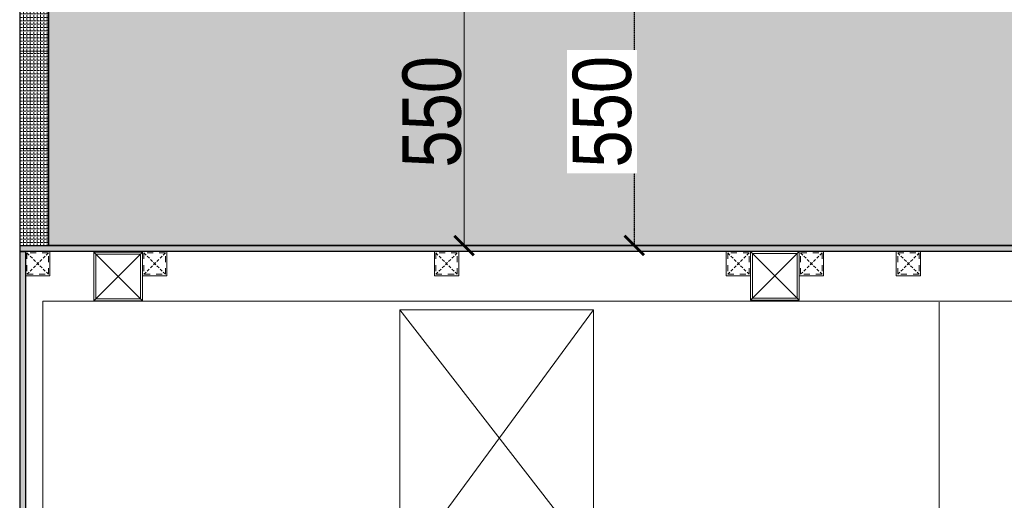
# Model space of a CAD drawing. Header units: millimetres. Extents: x -106827 to 92813, y -35754 to 7831.
# Tile 120 of 160: x -3996 to -1972, y -23740 to -22752. Entities that reach past the tile are written whole.
import ezdxf
from ezdxf.xclip import XClip

# ---------------------------------------------------------------- set-up
doc = ezdxf.new("R2010")
doc.units = ezdxf.units.MM
doc.header["$XCLIPFRAME"] = 2
doc.header["$PDMODE"] = 35
for name, pattern in [('General Arrangement Plan$0$( Hidden )', [0.375, 0.25, -0.125]), ('General Arrangement Plan$1$.5', [2, 0.5, -0.5, 0.5, -0.5]), ('General Arrangement Plan$1$CORES & SETBACK$0$HIDDEN', [0.375, 0.25, -0.125]), ('HIDDEN', [0.375, 0.25, -0.125])]:
    doc.linetypes.add(name, pattern=pattern)
for name, color, linetype in [('A-ANNO-DIMS-30', 7, 'Continuous'), ('General Arrangement Plan$1$12-ply', 160, 'Continuous'), ('IFF-35 HEAVY', 100, 'Continuous'), ('M-HVAC-INSULATION', 7, 'Continuous')]:
    doc.layers.add(name, color=color, linetype=linetype)
for name, color, linetype, lineweight in [('General Arrangement Plan$0$DIM', 7, 'Continuous', 13), ('General Arrangement Plan$1$A-WALL', 113, 'Continuous', 9), ('General Arrangement Plan$1$glass partition', 132, 'Continuous', 0), ('General Arrangement Plan$1$Wall Hatch', 8, 'Continuous', 0)]:
    doc.layers.add(name, color=color, linetype=linetype, lineweight=lineweight)
doc.layers.add('General Arrangement Plan$1$MS', color=7, linetype='Continuous', lineweight=0, true_color=0x3c5977)
doc.styles.add('General Arrangement Plan$1$Standard', font='ARIALN.TTF')
doc.styles.get("Standard").update_dxf_attribs({"font": 'ARIALN.TTF'})
doc.dimstyles.new('General Arrangement Plan$1$TFS-Dim', dxfattribs={"dimtxt": 120, "dimasz": 40, "dimexe": 25, "dimexo": 25, "dimgap": 4.5, "dimtad": 1, "dimdec": 0, "dimzin": 0, "dimdsep": 46, "dimtxsty": 'General Arrangement Plan$1$Standard', "dimblk": 'General Arrangement Plan$1$_ArchTick', "dimcen": 0.09, "dimdle": 2, "dimclrd": 256, "dimclre": 8, "dimadec": 0, "dimazin": 0, "dimtfac": 1, "dimtdec": 0, "dimtofl": 0, "dimtmove": 1, "dimatfit": 3, "dimfxl": 1, "dimtolj": 1, "dimtzin": 0, "dimlwd": -1, "dimlwe": -1, "dimarcsym": 0})
doc.dimstyles.new('TFS-Dim', dxfattribs={"dimtxt": 120, "dimasz": 40, "dimexe": 25, "dimexo": 25, "dimgap": 4.5, "dimtad": 1, "dimdec": 0, "dimzin": 0, "dimdsep": 46, "dimtxsty": 'Standard', "dimblk": 'ARCHTICK', "dimcen": 0.09, "dimdle": 2, "dimclrd": 256, "dimclre": 8, "dimadec": 0, "dimazin": 0, "dimtfac": 1, "dimtdec": 0, "dimtofl": 0, "dimtmove": 1, "dimatfit": 3, "dimfxl": 1, "dimtolj": 1, "dimtzin": 0, "dimlwd": -1, "dimlwe": -1, "dimarcsym": 0})

# ---------------------------------------------------------------- blocks, each defined once
blk = doc.blocks.new('General Arrangement Plan$1$EAFERGV')
at = {"lineweight": 20}
for points in [[(479.8, 372.1), (-31.5, -24.5)], [(-31.5, 372.1), (479.8, -3.6)], [(1272.8, 372.1), (1794.5, -24.5)], [(1794.5, 372.1), (1272.8, -3.6)]]:
    blk.add_lwpolyline(points, dxfattribs=at)
for points in [[(-31.5, 372.1), (-31.5, -24.5), (479.8, -24.5), (479.8, 372.1)], [(1794.5, 372.1), (1794.5, -24.5), (1272.8, -24.5), (1272.8, 372.1)]]:
    blk.add_lwpolyline(points, close=True, dxfattribs=at)
blk = doc.blocks.new('General Arrangement Plan$1$EFVRFEVREV')
blk.add_blockref('General Arrangement Plan$1$EAFERGV', (-648, 786.2))
blk = doc.blocks.new('General Arrangement Plan$1$_ArchTick')
at = {"color": 0, "linetype": 'ByBlock', "const_width": 0.15}
blk.add_lwpolyline([(-0.5, -0.5), (0.5, 0.5)], dxfattribs=at)
blk = doc.blocks.new('*D268')
at = {"layer": 'Defpoints', "color": 0}
for p in [(913.6, 6465.8), (913.6, 5915.8), (961.8, 5915.8)]:
    blk.add_point(p, dxfattribs=at)
at = {"layer": 'General Arrangement Plan$0$DIM', "color": 8, "linetype": 'General Arrangement Plan$0$( Hidden )'}
for p, q in [((938.6, 6465.8), (986.8, 6465.8)), ((938.6, 5915.8), (986.8, 5915.8))]:
    blk.add_line(p, q, dxfattribs=at)
at = {"layer": 'General Arrangement Plan$0$DIM', "color": 8}
blk.add_line((961.8, 6467.8), (961.8, 5913.8), dxfattribs=at)
at = {"layer": 'General Arrangement Plan$0$DIM', "color": 8, "xscale": 40, "yscale": 40, "zscale": 40}
for p, rotation in [((961.8, 6465.8), 90), ((961.8, 5915.8), 270)]:
    blk.add_blockref('General Arrangement Plan$1$_ArchTick', p, dxfattribs=dict(at, rotation=rotation))
at = {"layer": 'General Arrangement Plan$0$DIM', "color": 0, "insert": (896, 6190.8), "char_height": 120, "attachment_point": 5, "rotation": 90, "style": 'General Arrangement Plan$1$Standard'}
blk.add_mtext('\\A1;550', dxfattribs=at)
blk = doc.blocks.new('General Arrangement Plan$1$A$C0642dd72')
at = {"layer": 'General Arrangement Plan$1$MS', "ltscale": 10}
for p, q in [((0, 4778.5), (100, 4878.5)), ((100, 4778.5), (0, 4878.5)), ((1350.1, 4780), (1450.1, 4880)), ((1450.1, 4780), (1350.1, 4880))]:
    blk.add_line(p, q, dxfattribs=at)
for points in [[(0, 4778.5), (100, 4778.5), (100, 4878.5), (0, 4878.5)], [(1350.1, 4780), (1450.1, 4780), (1450.1, 4880), (1350.1, 4880)], [(4, 4782.5), (96, 4782.5), (96, 4874.5), (4, 4874.5)], [(1354.1, 4784), (1446.1, 4784), (1446.1, 4876), (1354.1, 4876)]]:
    blk.add_lwpolyline(points, close=True, dxfattribs=at)
blk = doc.blocks.new('*U241')
at = {"layer": 'General Arrangement Plan$1$12-ply', "true_color": 0x939598}
h = blk.add_hatch(dxfattribs=at)
h.set_pattern_fill('ANSI35', color=252, scale=2.5, angle=180)
h.set_pattern_definition([(225, (0, 10641.787), (11.22532015, -11.22532015), []), (225, (-11.225, 10641.787), (11.22532015, -11.22532015), [19.84375, -3.96875, 0, -3.96875])])
h.paths.add_polyline_path([(2694431.8, -796398.7), (2694419.8, -796398.7), (2694419.8, -801175.5), (2694431.8, -801175.5)])
at = {"layer": 'General Arrangement Plan$1$12-ply'}
blk.add_lwpolyline([(2694419.8, -796398.7), (2694431.8, -796398.7), (2694431.8, -801175.5), (2694419.8, -801175.5)], close=True, dxfattribs=at)
blk = doc.blocks.new('*U243')
at = {"layer": 'General Arrangement Plan$1$12-ply', "true_color": 0x939598}
h = blk.add_hatch(dxfattribs=at)
h.set_pattern_fill('ANSI35', color=252, scale=2.5, angle=180)
h.set_pattern_definition([(225, (0, 4722.52), (11.22532015, -11.22532015), []), (225, (-11.225, 4722.52), (11.22532015, -11.22532015), [19.84375, -3.96875, 0, -3.96875])])
h.paths.add_polyline_path([(2694431.8, -800711.5), (2694419.8, -800711.5), (2694419.8, -802781.9), (2694431.8, -802781.9)])
at = {"layer": 'General Arrangement Plan$1$12-ply'}
blk.add_lwpolyline([(2694419.8, -800711.5), (2694431.8, -800711.5), (2694431.8, -802781.9), (2694419.8, -802781.9)], close=True, dxfattribs=at)
blk = doc.blocks.new('General Arrangement Plan$1$A$C25013FFA')
at = {"layer": 'General Arrangement Plan$1$MS', "linetype": 'General Arrangement Plan$1$CORES & SETBACK$0$HIDDEN', "ltscale": 25}
for p, q in [((-9, 60), (35, 16)), ((35, 60), (-9, 16))]:
    blk.add_line(p, q, dxfattribs=at)
at = {"layer": 'General Arrangement Plan$1$MS', "ltscale": 25}
blk.add_lwpolyline([(-12, 13), (38, 13), (38, 63), (-12, 63)], close=True, dxfattribs=at)
blk.add_lwpolyline([(-12, 13), (38, 13), (38, 63), (-12, 63)], close=True, dxfattribs=at)
at = {"layer": 'General Arrangement Plan$1$MS', "linetype": 'General Arrangement Plan$1$.5', "ltscale": 25}
blk.add_lwpolyline([(-9, 16), (35, 16), (35, 60), (-9, 60)], close=True, dxfattribs=at)
blk = doc.blocks.new('_ArchTick')
at = {"color": 0, "linetype": 'ByBlock', "const_width": 0.15}
blk.add_lwpolyline([(-0.5, -0.5), (0.5, 0.5)], dxfattribs=at)
blk = doc.blocks.new('*D301')
at = {"layer": 'A-ANNO-DIMS-30', "color": 8, "linetype": 'HIDDEN'}
for p, q in [((-2652.6, -22666.6), (-2757.6, -22666.6)), ((-2701.1, -23216.3), (-2757.6, -23216.3))]:
    blk.add_line(p, q, dxfattribs=at)
at = {"layer": 'A-ANNO-DIMS-30', "linetype": 'HIDDEN'}
blk.add_line((-2732.6, -22664.6), (-2732.6, -23218.3), dxfattribs=at)
at = {"layer": 'Defpoints', "color": 0}
for p in [(-2571, -22666.6), (-2732.6, -23216.3), (-2676.1, -23216.3)]:
    blk.add_point(p, dxfattribs=at)
at = {"layer": 'A-ANNO-DIMS-30', "xscale": 40, "yscale": 40, "zscale": 40}
for p, rotation in [((-2732.6, -22666.6), 90), ((-2732.6, -23216.3), 270)]:
    blk.add_blockref('_ArchTick', p, dxfattribs=dict(at, rotation=rotation))
at = {"layer": 'A-ANNO-DIMS-30', "color": 0, "insert": (-2798.3, -22941.5), "char_height": 120, "attachment_point": 5, "rotation": 90, "bg_fill": 3, "box_fill_scale": 1.1, "bg_fill_color": 256, "bg_fill_true_color": 13158600, "bg_fill_transparency": 0}
blk.add_mtext('\\A1;550', dxfattribs=at)
blk = doc.blocks.new('General Arrangement Plan')
at = {"layer": 'General Arrangement Plan$1$glass partition'}
h = blk.add_hatch(dxfattribs=at)
h.set_pattern_fill('ANGLE', color=1)
h.set_pattern_definition([(0, (-532654.8485, -110709.6044), (0, 6.985), [5.08, -1.905]), (90, (-532654.8485, -110709.6044), (-6.985, 4e-16), [5.08, -1.905])])
h.paths.add_polyline_path([(48.3, 6315.5), (108.3, 6315.5), (108.3, 6515.5), (48.3, 6515.5)])
h = blk.add_hatch(dxfattribs=at)
h.set_pattern_fill('ANGLE', color=1)
h.set_pattern_definition([(0, (-532654.8485, -110909.6044), (0, 6.985), [5.08, -1.905]), (90, (-532654.8485, -110909.6044), (-6.985, 4e-16), [5.08, -1.905])])
h.paths.add_polyline_path([(48.3, 6115.5), (108.3, 6115.5), (108.3, 6315.5), (48.3, 6315.5)])
h = blk.add_hatch(dxfattribs=at)
h.set_pattern_fill('ANGLE', color=1)
h.set_pattern_definition([(0, (-532654.8485, -111109.6044), (0, 6.985), [5.08, -1.905]), (90, (-532654.8485, -111109.6044), (-6.985, 4e-16), [5.08, -1.905])])
h.paths.add_polyline_path([(48.3, 5915.5), (108.3, 5915.5), (108.3, 6115.5), (48.3, 6115.5)])
at = {"layer": 'General Arrangement Plan$1$A-WALL'}
blk.add_line((1937.5, 3932), (1938.7, 5799.6), dxfattribs=at)
at = {"layer": 'General Arrangement Plan$1$glass partition', "color": 1}
for points in [[(48.3, 6315.5), (108.3, 6315.5), (108.3, 6515.5), (48.3, 6515.5)], [(48.3, 6115.5), (108.3, 6115.5), (108.3, 6315.5), (48.3, 6315.5)], [(48.3, 5915.5), (108.3, 5915.5), (108.3, 6115.5), (48.3, 6115.5)]]:
    blk.add_lwpolyline(points, close=True, dxfattribs=at)
at = {"layer": 'General Arrangement Plan$1$Wall Hatch'}
blk.add_lwpolyline([(95.6, 3931.8), (3081.9, 3931.8), (3081.9, 5801.6), (95.6, 5801.6)], close=True, dxfattribs=at)
at = {"xscale": 1.003446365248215, "yscale": 1.003446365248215, "zscale": 1.003446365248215, "rotation": 270}
blk.add_blockref('General Arrangement Plan$1$EFVRFEVREV', (65.7, 5102.1), dxfattribs=at)
at = {"layer": 'General Arrangement Plan$1$12-ply', "rotation": 90}
blk.add_blockref('*U241', (-796350.4, -2688516.1), dxfattribs=at)
at = {"layer": 'General Arrangement Plan$1$12-ply'}
blk.add_blockref('*U243', (-2694371.6, 806615.2), dxfattribs=at)
at = {"layer": 'General Arrangement Plan$1$MS', "ltscale": 10}
blk.add_blockref('General Arrangement Plan$1$A$C0642dd72', (200.7, 1023.9), dxfattribs=at)
at = {"layer": 'General Arrangement Plan$1$MS', "ltscale": 25}
for p in [(72.3, 5840.8), (312.8, 5840.8), (912.8, 5840.8), (1512.8, 5840.8)]:
    blk.add_blockref('General Arrangement Plan$1$A$C25013FFA', p, dxfattribs=at)
at = {"layer": 'General Arrangement Plan$1$MS', "ltscale": 25, "xscale": -1}
for p in [(1688.8, 5840.8), (1888.4, 5840.8)]:
    blk.add_blockref('General Arrangement Plan$1$A$C25013FFA', p, dxfattribs=at)
at = {"layer": 'General Arrangement Plan$0$DIM', "color": 9, "true_color": 0xc7c8ca}
dim = blk.add_linear_dim(base=(961.8, 5915.8), p1=(913.6, 6465.8), p2=(913.6, 5915.8), angle=90, dimstyle='General Arrangement Plan$1$TFS-Dim', override={"dimclrd": 8}, dxfattribs=at)
dim.commit()
dim.dimension.update_dxf_attribs({"geometry": '*D268', "text_midpoint": (896, 6190.8)})

msp = doc.modelspace()

# ---------------------------------------------------------------- linework, layer by layer
at = {"layer": 'IFF-35 HEAVY', "ltscale": 100}
msp.add_lwpolyline([(8419.6, -17749.2), (8419.6, -23647), (4985.8, -23647), (4985.8, -22980.5), (4861.8, -22980.5), (4861.8, -24321), (3525.1, -24321.7), (3525.1, -22981.1), (3401.1, -22980.5), (3401.1, -24244), (2248.7, -24244), (2248.7, -22980.5), (2124.7, -22980.5), (2124.5, -28233.3), (-2226.2, -28232.6), (-2226.2, -25544.2), (792.8, -25544.2), (792.8, -24351.9), (139.4, -24351.9), (139.4, -23340), (792.8, -23340), (792.8, -23217.3), (-3936, -23216), (-3936.1, -22665.8)], dxfattribs=at)

# ---------------------------------------------------------------- next in the draw order: block references
at = {"color": 7}
ref = msp.add_blockref('General Arrangement Plan', (-4044.3, -29132.4), dxfattribs=at)
XClip(ref).set_block_clipping_path([(48.7190010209, -107.5186207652), (15251.6043912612, 15253.5715002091)])

# ---------------------------------------------------------------- next in the draw order: hatches: boundary and pattern name
at = {"layer": 'M-HVAC-INSULATION'}
h = msp.add_hatch(dxfattribs=at)
h.set_pattern_fill('DOTS', scale=50)
h.set_pattern_definition([(0, (16461.85, -19598.305), (39.6875, 79.375), [0, -79.375])])
h.paths.add_polyline_path([(1817.1, -26007), (1817.1, -27732.1), (-1881.6, -27732.1), (-1881.6, -26007)], flags=16)
h.paths.add_polyline_path([(1893.7, -25589.5), (1893.7, -25739.5), (1743.7, -25739.5), (1743.7, -25589.5)])
h.paths.add_polyline_path([(1785.4, -24761.6), (1635.4, -24761.6), (1635.4, -24611.6), (1785.4, -24611.6)])
h.paths.add_polyline_path([(1838.7, -24017.6), (1688.7, -24017.6), (1688.7, -23867.6), (1838.7, -23867.6)])
h.paths.add_polyline_path([(-2226.2, -28232.6), (-2226.2, -25544.2), (792.8, -25544.2), (792.8, -24351.9), (139.4, -24351.9), (139.4, -23340), (792.8, -23340), (792.8, -23216.6), (668.8, -23216.6), (668.8, -23216), (-3936, -23216), (-3936, -22665.8), (6000.8, -22665.8), (6000.8, -17749.2), (8419.6, -17749.2), (8419.6, -23647), (4985.8, -23647), (4985.8, -22980.5), (4861.8, -22980.5), (4861.8, -24321), (3525.1, -24321.7), (3525.1, -22981.1), (3401.1, -22980.5), (3401.1, -24244), (2248.7, -24244), (2248.7, -22980.5), (2124.7, -22980.5), (2123.9, -28233.3)])

# ---------------------------------------------------------------- next in the draw order: dimensions: what is measured, and where the dimension line sits
at = {"layer": 'A-ANNO-DIMS-30', "color": 7}
dim = msp.add_linear_dim(base=(-2732.6, -23216.3), p1=(-2571, -22666.6), p2=(-2676.1, -23216.3), angle=90, dimstyle='TFS-Dim', override={"dimfxl": 80, "dimfxlon": 1, "dimtfill": 1, "dimarcsym": 1}, dxfattribs=at)
dim.commit()
dim.dimension.update_dxf_attribs({"geometry": '*D301', "text_midpoint": (-2798.3, -22941.5)})

doc.saveas('drawing.dxf')
